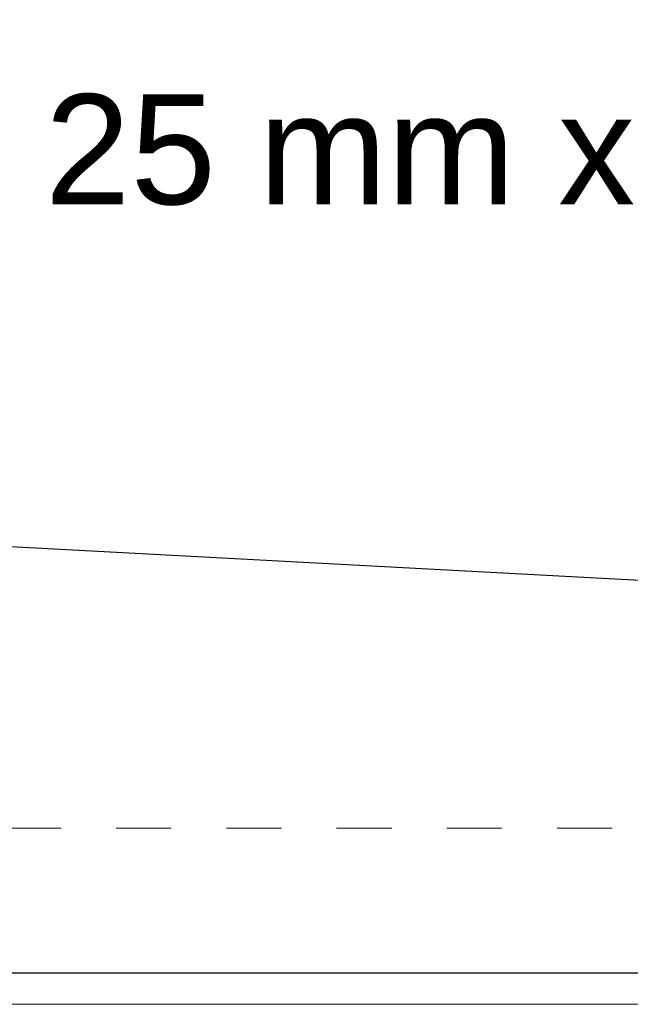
# Model space of a CAD drawing. Header units: millimetres. Extents: x -16331 to -10174, y -4135 to -3584.
# Tile 144 of 256: x -10338.34 to -10337.23, y -3998.21 to -3996.42. Entities that reach past the tile are written whole.
import ezdxf

# ---------------------------------------------------------------- set-up
doc = ezdxf.new("R2010")
doc.units = ezdxf.units.MM
doc.linetypes.add('DASHED2', pattern=[0.375, 0.25, -0.125])
doc.layers.add('A-DETL', color=7, linetype='Continuous', lineweight=5, true_color=0x00a600)
doc.layers.add('AL-Condutos', color=3, linetype='Continuous')
doc.layers.add('Textos', color=7, linetype='Continuous')
doc.layers.add('DI-Detalhes', color=1, linetype='Continuous', lineweight=30)
doc.layers.add('IFC-IfcSlab-Contorno', color=250, linetype='Continuous', lineweight=5)
doc.styles.add('Arial', font='arial.ttf', dxfattribs={"height": 100})

msp = doc.modelspace()

# ---------------------------------------------------------------- linework, layer by layer
at = {"layer": 'A-DETL', "linetype": 'Continuous', "lineweight": 5}
msp.add_line((-10347.1671, -3998.2098), (-10336.1671, -3998.2098), dxfattribs=at)
at = {"layer": 'AL-Condutos'}
msp.add_lwpolyline([(-10347.3271, -3996.8982), (-10336.2782, -3997.4898)], dxfattribs=at)
at = {"layer": 'DI-Detalhes'}
msp.add_lwpolyline([(-10339.4223, -3994.4602), (-10335.6244, -3994.4602), (-10335.6244, -3998.1532), (-10339.4223, -3998.1532), (-10339.4223, -3994.4602)], dxfattribs=at)
at = {"layer": 'IFC-IfcSlab-Contorno', "linetype": 'DASHED2', "lineweight": 5, "ltscale": 0.05}
msp.add_line((-10347.1671, -3997.8898), (-10336.1671, -3997.8898), dxfattribs=at)
at = {"layer": 'IFC-IfcSlab-Contorno', "lineweight": 5}
msp.add_line((-10347.1671, -3998.2098), (-10336.1671, -3998.2098), dxfattribs=at)

# ---------------------------------------------------------------- texts
at = {"layer": 'Textos', "insert": (-10336.6604, -3996.7596), "char_height": 0.2, "width": 3.272561, "attachment_point": 9, "line_spacing_factor": 0.6, "style": 'Arial'}
msp.add_mtext('25 mm x 3/4"', dxfattribs=at)

doc.saveas('drawing.dxf')
